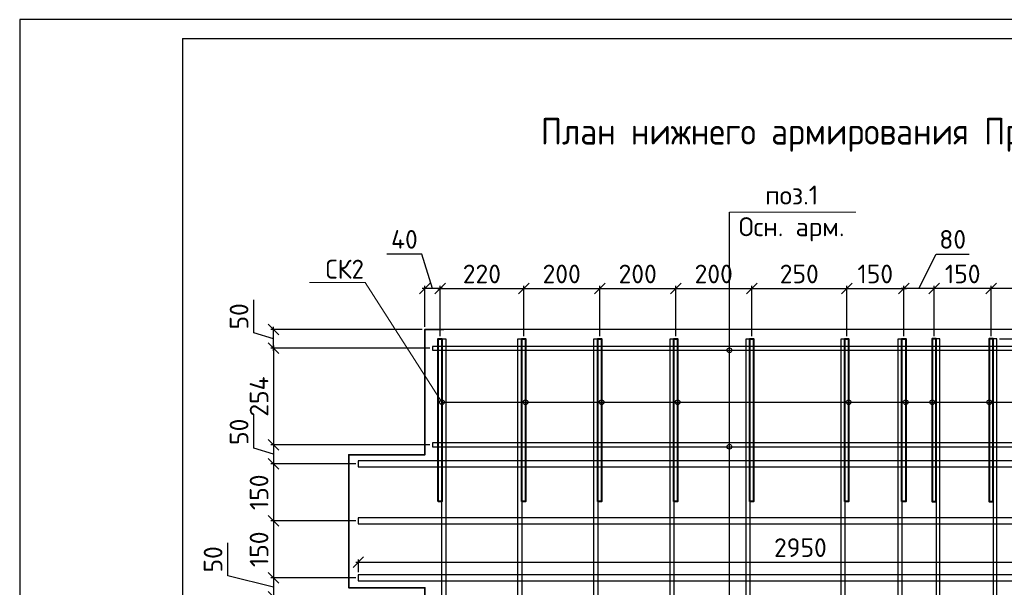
# Model space of a CAD drawing. Header units: millimetres. Extents: x 40580 to 2152466, y -328404 to 177125.
# Tile 139 of 252: x 437413 to 450365, y 169656 to 177125. Entities that reach past the tile are written whole.
import ezdxf
from ezdxf import colors
from ezdxf.entities.mleader import LeaderData, LeaderLine
from ezdxf.math import Vec2, Vec3

# ---------------------------------------------------------------- set-up
doc = ezdxf.new("R2010")
doc.units = ezdxf.units.MM
doc.linetypes.add('CENTER', pattern=[2, 1.25, -0.25, 0.25, -0.25])
doc.layers.add('11', color=7, linetype='Continuous')
doc.layers.add('Столовая - обозначения', color=7, linetype='Continuous')
for name, color, linetype, lineweight in [('Арм_хомуты', 133, 'Continuous', 18), ('ОСИ', 7, 'CENTER', 15), ('Перекрытие ж_бетон', 250, 'Continuous', 30), ('подоснова', 151, 'Continuous', 5), ('Столовая Двери и окна', 7, 'Continuous', 15), ('ТЕКСТ', 7, 'Continuous', 15)]:
    doc.layers.add(name, color=color, linetype=linetype, lineweight=lineweight)
doc.layers.add('Стена_ бетон несущ.', color=7, linetype='Continuous', lineweight=70, true_color=0xb4b496)
doc.styles.add('GOST-2.304_Type-B', font='GOST_Common.ttf')
doc.styles.get("Standard").update_dxf_attribs({"font": 'isocpeur.ttf'})
doc.styles.add('ГОСТ', font='isocpeur.ttf')
doc.styles.add('ГОСТ 2.304', font='isocpeur.ttf')
doc.dimstyles.new('Осевые', dxfattribs={"dimscale": 0.7, "dimtxt": 450, "dimasz": 400, "dimexe": 100, "dimexo": 100, "dimgap": 100, "dimtad": 1, "dimdec": 0, "dimzin": 0, "dimdsep": 46, "dimtxsty": 'Standard', "dimblk": 'OBLIQUE', "dimcen": 9, "dimdle": 100, "dimazin": 0, "dimtm": 1e-09, "dimtfac": 1, "dimtdec": 0, "dimtofl": 0, "dimtmove": 0, "dimatfit": 3, "dimfxl": 1, "dimtolj": 1, "dimtzin": 0, "dimarcsym": 0})

# ---------------------------------------------------------------- blocks, each defined once
blk = doc.blocks.new('Штамп')
at = {"layer": '11'}
for p, q in [((311470, 126228), (252070, 126228)), ((252070, 126228), (252070, 84178))]:
    blk.add_line(p, q, dxfattribs=at)
at = {"layer": '11', "lineweight": 30}
for q in [(254210, 84428), (311220, 125978)]:
    blk.add_line((254210, 125978), q, dxfattribs=at)
blk = doc.blocks.new('_OBLIQUE')
at = {"color": 0, "linetype": 'ByBlock'}
blk.add_line((-0.5, -0.5), (0.5, 0.5), dxfattribs=at)
blk = doc.blocks.new('*D5871')
at = {"layer": 'Defpoints', "color": 0, "linetype": 'ByBlock', "lineweight": 25, "ltscale": 13, "transparency": 16777216}
for p in [(440754, 173050), (442743, 173050), (442843, 172801)]:
    blk.add_point(p, dxfattribs=at)
at = {"layer": 'ОСИ', "color": 0, "linetype": 'ByBlock', "lineweight": -2, "ltscale": 13, "transparency": 16777216}
for p, q in [((440492, 173004), (440492, 173438)), ((442708, 173050), (440719, 173050)), ((440754, 172766), (440754, 173085)), ((440754, 172925), (440492, 173004)), ((442808, 172801), (440719, 172801))]:
    blk.add_line(p, q, dxfattribs=at)
at = {"layer": 'ОСИ', "color": 0, "linetype": 'ByBlock', "lineweight": -2, "ltscale": 13, "transparency": 16777216, "xscale": 140, "yscale": 140, "zscale": 140}
for p, rotation in [((440754, 173050), 90), ((440754, 172801), 270)]:
    blk.add_blockref('_OBLIQUE', p, dxfattribs=dict(at, rotation=rotation))
at = {"layer": 'ОСИ', "color": 0, "linetype": 'ByBlock', "ltscale": 13, "transparency": 16777216, "insert": (440299, 173221), "char_height": 245, "attachment_point": 5, "rotation": 90}
blk.add_mtext('\\A1;50', dxfattribs=at)
blk = doc.blocks.new('*D5872')
at = {"layer": 'Defpoints', "color": 0, "linetype": 'ByBlock', "lineweight": 25, "ltscale": 13, "transparency": 16777216}
for p in [(442843, 172801), (440754, 171531), (442843, 171531)]:
    blk.add_point(p, dxfattribs=at)
at = {"layer": 'ОСИ', "color": 0, "linetype": 'ByBlock', "lineweight": -2, "ltscale": 13, "transparency": 16777216}
for p, q in [((442808, 172801), (440719, 172801)), ((440754, 172836), (440754, 171496)), ((442808, 171531), (440719, 171531))]:
    blk.add_line(p, q, dxfattribs=at)
at = {"layer": 'ОСИ', "color": 0, "linetype": 'ByBlock', "lineweight": -2, "ltscale": 13, "transparency": 16777216, "xscale": 140, "yscale": 140, "zscale": 140}
for p, rotation in [((440754, 172801), 90), ((440754, 171531), 270)]:
    blk.add_blockref('_OBLIQUE', p, dxfattribs=dict(at, rotation=rotation))
at = {"layer": 'ОСИ', "color": 0, "linetype": 'ByBlock', "ltscale": 13, "transparency": 16777216, "insert": (440562, 172166), "char_height": 245, "attachment_point": 5, "rotation": 90}
blk.add_mtext('\\A1;254', dxfattribs=at)
blk = doc.blocks.new('*D5873')
at = {"layer": 'Defpoints', "color": 0, "linetype": 'ByBlock', "lineweight": 25, "ltscale": 13, "transparency": 16777216}
for p in [(442843, 171531), (440754, 171281), (441868, 171281)]:
    blk.add_point(p, dxfattribs=at)
at = {"layer": 'ОСИ', "color": 0, "linetype": 'ByBlock', "lineweight": -2, "ltscale": 13, "transparency": 16777216}
for p, q in [((440492, 171485), (440492, 171919)), ((440754, 171406), (440492, 171485)), ((442808, 171531), (440719, 171531)), ((440754, 171566), (440754, 171246)), ((441833, 171281), (440719, 171281))]:
    blk.add_line(p, q, dxfattribs=at)
at = {"layer": 'ОСИ', "color": 0, "linetype": 'ByBlock', "lineweight": -2, "ltscale": 13, "transparency": 16777216, "xscale": 140, "yscale": 140, "zscale": 140}
for p, rotation in [((440754, 171531), 90), ((440754, 171281), 270)]:
    blk.add_blockref('_OBLIQUE', p, dxfattribs=dict(at, rotation=rotation))
at = {"layer": 'ОСИ', "color": 0, "linetype": 'ByBlock', "ltscale": 13, "transparency": 16777216, "insert": (440299, 171702), "char_height": 245, "attachment_point": 5, "rotation": 90}
blk.add_mtext('\\A1;50', dxfattribs=at)
blk = doc.blocks.new('*D5874')
at = {"layer": 'Defpoints', "color": 0, "linetype": 'ByBlock', "lineweight": 25, "ltscale": 13, "transparency": 16777216}
for p in [(441868, 171281), (440754, 170531), (441868, 170531)]:
    blk.add_point(p, dxfattribs=at)
at = {"layer": 'ОСИ', "color": 0, "linetype": 'ByBlock', "lineweight": -2, "ltscale": 13, "transparency": 16777216}
for p, q in [((441833, 171281), (440719, 171281)), ((440754, 171316), (440754, 170496)), ((441833, 170531), (440719, 170531))]:
    blk.add_line(p, q, dxfattribs=at)
at = {"layer": 'ОСИ', "color": 0, "linetype": 'ByBlock', "lineweight": -2, "ltscale": 13, "transparency": 16777216, "xscale": 140, "yscale": 140, "zscale": 140}
for p, rotation in [((440754, 171281), 90), ((440754, 170531), 270)]:
    blk.add_blockref('_OBLIQUE', p, dxfattribs=dict(at, rotation=rotation))
at = {"layer": 'ОСИ', "color": 0, "linetype": 'ByBlock', "ltscale": 13, "transparency": 16777216, "insert": (440562, 170906), "char_height": 245, "attachment_point": 5, "rotation": 90}
blk.add_mtext('\\A1;150', dxfattribs=at)
blk = doc.blocks.new('*D5875')
at = {"layer": 'Defpoints', "color": 0, "linetype": 'ByBlock', "lineweight": 25, "ltscale": 13, "transparency": 16777216}
for p in [(441868, 170531), (440754, 169781), (441868, 169781)]:
    blk.add_point(p, dxfattribs=at)
at = {"layer": 'ОСИ', "color": 0, "linetype": 'ByBlock', "lineweight": -2, "ltscale": 13, "transparency": 16777216}
for p, q in [((441833, 170531), (440719, 170531)), ((440754, 170566), (440754, 169746)), ((441833, 169781), (440719, 169781))]:
    blk.add_line(p, q, dxfattribs=at)
at = {"layer": 'ОСИ', "color": 0, "linetype": 'ByBlock', "lineweight": -2, "ltscale": 13, "transparency": 16777216, "xscale": 140, "yscale": 140, "zscale": 140}
for p, rotation in [((440754, 170531), 90), ((440754, 169781), 270)]:
    blk.add_blockref('_OBLIQUE', p, dxfattribs=dict(at, rotation=rotation))
at = {"layer": 'ОСИ', "color": 0, "linetype": 'ByBlock', "ltscale": 13, "transparency": 16777216, "insert": (440562, 170156), "char_height": 245, "attachment_point": 5, "rotation": 90}
blk.add_mtext('\\A1;150', dxfattribs=at)
blk = doc.blocks.new('*D5876')
at = {"layer": 'Defpoints', "color": 0, "linetype": 'ByBlock', "lineweight": 25, "ltscale": 13, "transparency": 16777216}
for p in [(441868, 169781), (440754, 169531), (442843, 169531)]:
    blk.add_point(p, dxfattribs=at)
at = {"layer": 'ОСИ', "color": 0, "linetype": 'ByBlock', "lineweight": -2, "ltscale": 13, "transparency": 16777216}
for p, q in [((440150, 169807), (440150, 170241)), ((440754, 169656), (440150, 169807)), ((440754, 169816), (440754, 169496)), ((441833, 169781), (440719, 169781)), ((442808, 169531), (440719, 169531))]:
    blk.add_line(p, q, dxfattribs=at)
at = {"layer": 'ОСИ', "color": 0, "linetype": 'ByBlock', "lineweight": -2, "ltscale": 13, "transparency": 16777216, "xscale": 140, "yscale": 140, "zscale": 140}
for p, rotation in [((440754, 169781), 90), ((440754, 169531), 270)]:
    blk.add_blockref('_OBLIQUE', p, dxfattribs=dict(at, rotation=rotation))
at = {"layer": 'ОСИ', "color": 0, "linetype": 'ByBlock', "ltscale": 13, "transparency": 16777216, "insert": (439957, 170024), "char_height": 245, "attachment_point": 5, "rotation": 90}
blk.add_mtext('\\A1;50', dxfattribs=at)
blk = doc.blocks.new('*D5890')
at = {"layer": 'Defpoints', "color": 0, "linetype": 'ByBlock', "lineweight": 25, "ltscale": 13, "transparency": 16777216}
for p in [(450268, 172925), (450268, 163927), (450847, 163927)]:
    blk.add_point(p, dxfattribs=at)
at = {"layer": 'ОСИ', "color": 0, "linetype": 'ByBlock', "lineweight": -2, "ltscale": 13, "transparency": 16777216}
for p, q in [((450303, 172925), (450882, 172925)), ((450847, 172960), (450847, 163892)), ((450303, 163927), (450882, 163927))]:
    blk.add_line(p, q, dxfattribs=at)
at = {"layer": 'ОСИ', "color": 0, "linetype": 'ByBlock', "lineweight": -2, "ltscale": 13, "transparency": 16777216, "xscale": 140, "yscale": 140, "zscale": 140}
for p, rotation in [((450847, 172925), 90), ((450847, 163927), 270)]:
    blk.add_blockref('_OBLIQUE', p, dxfattribs=dict(at, rotation=rotation))
at = {"layer": 'ОСИ', "color": 0, "linetype": 'ByBlock', "ltscale": 13, "transparency": 16777216, "insert": (450654, 168426), "char_height": 245, "attachment_point": 5, "rotation": 90}
blk.add_mtext('\\A1;1800', dxfattribs=at)
blk = doc.blocks.new('*D5893')
at = {"layer": 'Defpoints', "color": 0, "linetype": 'ByBlock', "lineweight": 25, "ltscale": 13, "transparency": 16777216}
for p in [(456618, 169985), (441868, 169821), (456618, 169821)]:
    blk.add_point(p, dxfattribs=at)
at = {"layer": 'ОСИ', "color": 0, "linetype": 'ByBlock', "lineweight": -2, "ltscale": 13, "transparency": 16777216}
for p, q in [((441833, 169985), (456653, 169985)), ((441868, 169856), (441868, 170020)), ((456618, 169856), (456618, 170020))]:
    blk.add_line(p, q, dxfattribs=at)
at = {"layer": 'ОСИ', "color": 0, "linetype": 'ByBlock', "lineweight": -2, "ltscale": 13, "transparency": 16777216, "xscale": 140, "yscale": 140, "zscale": 140, "rotation": 180}
blk.add_blockref('_OBLIQUE', (441868, 169985), dxfattribs=at)
at = {"layer": 'ОСИ', "color": 0, "linetype": 'ByBlock', "lineweight": -2, "ltscale": 13, "transparency": 16777216, "xscale": 140, "yscale": 140, "zscale": 140}
blk.add_blockref('_OBLIQUE', (456618, 169985), dxfattribs=at)
at = {"layer": 'ОСИ', "color": 0, "linetype": 'ByBlock', "ltscale": 13, "transparency": 16777216, "insert": (447683, 170178), "char_height": 245, "attachment_point": 5}
blk.add_mtext('\\A1;2950', dxfattribs=at)
blk = doc.blocks.new('*D5894')
at = {"layer": 'Defpoints', "color": 0, "linetype": 'ByBlock', "lineweight": 25, "ltscale": 13, "transparency": 16777216}
for p in [(442743, 173586), (442743, 173050), (442943, 172925)]:
    blk.add_point(p, dxfattribs=at)
at = {"layer": 'ОСИ', "color": 0, "linetype": 'ByBlock', "lineweight": -2, "ltscale": 13, "transparency": 16777216}
for p, q in [((442703, 174041), (442245, 174041)), ((442843, 173586), (442703, 174041)), ((442978, 173586), (442708, 173586)), ((442743, 173085), (442743, 173621)), ((442943, 172960), (442943, 173621))]:
    blk.add_line(p, q, dxfattribs=at)
at = {"layer": 'ОСИ', "color": 0, "linetype": 'ByBlock', "lineweight": -2, "ltscale": 13, "transparency": 16777216, "xscale": 140, "yscale": 140, "zscale": 140, "rotation": 180}
blk.add_blockref('_OBLIQUE', (442743, 173586), dxfattribs=at)
at = {"layer": 'ОСИ', "color": 0, "linetype": 'ByBlock', "lineweight": -2, "ltscale": 13, "transparency": 16777216, "xscale": 140, "yscale": 140, "zscale": 140}
blk.add_blockref('_OBLIQUE', (442943, 173586), dxfattribs=at)
at = {"layer": 'ОСИ', "color": 0, "linetype": 'ByBlock', "ltscale": 13, "transparency": 16777216, "insert": (442474, 174234), "char_height": 245, "attachment_point": 5}
blk.add_mtext('\\A1;40', dxfattribs=at)
blk = doc.blocks.new('*D5895')
at = {"layer": 'Defpoints', "color": 0, "linetype": 'ByBlock', "lineweight": 25, "ltscale": 13, "transparency": 16777216}
for p in [(444043, 173586), (442943, 172925), (444043, 172925)]:
    blk.add_point(p, dxfattribs=at)
at = {"layer": 'ОСИ', "color": 0, "linetype": 'ByBlock', "lineweight": -2, "ltscale": 13, "transparency": 16777216}
for p, q in [((442908, 173586), (444078, 173586)), ((442943, 172960), (442943, 173621)), ((444043, 172960), (444043, 173621))]:
    blk.add_line(p, q, dxfattribs=at)
at = {"layer": 'ОСИ', "color": 0, "linetype": 'ByBlock', "lineweight": -2, "ltscale": 13, "transparency": 16777216, "xscale": 140, "yscale": 140, "zscale": 140, "rotation": 180}
blk.add_blockref('_OBLIQUE', (442943, 173586), dxfattribs=at)
at = {"layer": 'ОСИ', "color": 0, "linetype": 'ByBlock', "lineweight": -2, "ltscale": 13, "transparency": 16777216, "xscale": 140, "yscale": 140, "zscale": 140}
blk.add_blockref('_OBLIQUE', (444043, 173586), dxfattribs=at)
at = {"layer": 'ОСИ', "color": 0, "linetype": 'ByBlock', "ltscale": 13, "transparency": 16777216, "insert": (443493, 173779), "char_height": 245, "attachment_point": 5}
blk.add_mtext('\\A1;220', dxfattribs=at)
blk = doc.blocks.new('*D5715')
at = {"layer": 'Defpoints', "color": 0, "linetype": 'ByBlock', "lineweight": 25, "ltscale": 13, "transparency": 16777216}
for p in [(445043, 173586), (444043, 172925), (445043, 172925)]:
    blk.add_point(p, dxfattribs=at)
at = {"layer": 'ОСИ', "color": 0, "linetype": 'ByBlock', "lineweight": -2, "ltscale": 13, "transparency": 16777216}
for p, q in [((444008, 173586), (445078, 173586)), ((444043, 172960), (444043, 173621)), ((445043, 172960), (445043, 173621))]:
    blk.add_line(p, q, dxfattribs=at)
at = {"layer": 'ОСИ', "color": 0, "linetype": 'ByBlock', "lineweight": -2, "ltscale": 13, "transparency": 16777216, "xscale": 140, "yscale": 140, "zscale": 140, "rotation": 180}
blk.add_blockref('_OBLIQUE', (444043, 173586), dxfattribs=at)
at = {"layer": 'ОСИ', "color": 0, "linetype": 'ByBlock', "lineweight": -2, "ltscale": 13, "transparency": 16777216, "xscale": 140, "yscale": 140, "zscale": 140}
blk.add_blockref('_OBLIQUE', (445043, 173586), dxfattribs=at)
at = {"layer": 'ОСИ', "color": 0, "linetype": 'ByBlock', "ltscale": 13, "transparency": 16777216, "insert": (444543, 173779), "char_height": 245, "attachment_point": 5}
blk.add_mtext('\\A1;200', dxfattribs=at)
blk = doc.blocks.new('*D5716')
at = {"layer": 'Defpoints', "color": 0, "linetype": 'ByBlock', "lineweight": 25, "ltscale": 13, "transparency": 16777216}
for p in [(446043, 173586), (445043, 172925), (446043, 172925)]:
    blk.add_point(p, dxfattribs=at)
at = {"layer": 'ОСИ', "color": 0, "linetype": 'ByBlock', "lineweight": -2, "ltscale": 13, "transparency": 16777216}
for p, q in [((445008, 173586), (446078, 173586)), ((445043, 172960), (445043, 173621)), ((446043, 172960), (446043, 173621))]:
    blk.add_line(p, q, dxfattribs=at)
at = {"layer": 'ОСИ', "color": 0, "linetype": 'ByBlock', "lineweight": -2, "ltscale": 13, "transparency": 16777216, "xscale": 140, "yscale": 140, "zscale": 140, "rotation": 180}
blk.add_blockref('_OBLIQUE', (445043, 173586), dxfattribs=at)
at = {"layer": 'ОСИ', "color": 0, "linetype": 'ByBlock', "lineweight": -2, "ltscale": 13, "transparency": 16777216, "xscale": 140, "yscale": 140, "zscale": 140}
blk.add_blockref('_OBLIQUE', (446043, 173586), dxfattribs=at)
at = {"layer": 'ОСИ', "color": 0, "linetype": 'ByBlock', "ltscale": 13, "transparency": 16777216, "insert": (445543, 173779), "char_height": 245, "attachment_point": 5}
blk.add_mtext('\\A1;200', dxfattribs=at)
blk = doc.blocks.new('*D5717')
at = {"layer": 'Defpoints', "color": 0, "linetype": 'ByBlock', "lineweight": 25, "ltscale": 13, "transparency": 16777216}
for p in [(447043, 173586), (446043, 172925), (447043, 172925)]:
    blk.add_point(p, dxfattribs=at)
at = {"layer": 'ОСИ', "color": 0, "linetype": 'ByBlock', "lineweight": -2, "ltscale": 13, "transparency": 16777216}
for p, q in [((446008, 173586), (447078, 173586)), ((446043, 172960), (446043, 173621)), ((447043, 172960), (447043, 173621))]:
    blk.add_line(p, q, dxfattribs=at)
at = {"layer": 'ОСИ', "color": 0, "linetype": 'ByBlock', "lineweight": -2, "ltscale": 13, "transparency": 16777216, "xscale": 140, "yscale": 140, "zscale": 140, "rotation": 180}
blk.add_blockref('_OBLIQUE', (446043, 173586), dxfattribs=at)
at = {"layer": 'ОСИ', "color": 0, "linetype": 'ByBlock', "lineweight": -2, "ltscale": 13, "transparency": 16777216, "xscale": 140, "yscale": 140, "zscale": 140}
blk.add_blockref('_OBLIQUE', (447043, 173586), dxfattribs=at)
at = {"layer": 'ОСИ', "color": 0, "linetype": 'ByBlock', "ltscale": 13, "transparency": 16777216, "insert": (446543, 173779), "char_height": 245, "attachment_point": 5}
blk.add_mtext('\\A1;200', dxfattribs=at)
blk = doc.blocks.new('*D5718')
at = {"layer": 'Defpoints', "color": 0, "linetype": 'ByBlock', "lineweight": 25, "ltscale": 13, "transparency": 16777216}
for p in [(448293, 173586), (447043, 172925), (448293, 172925)]:
    blk.add_point(p, dxfattribs=at)
at = {"layer": 'ОСИ', "color": 0, "linetype": 'ByBlock', "lineweight": -2, "ltscale": 13, "transparency": 16777216}
for p, q in [((447008, 173586), (448328, 173586)), ((447043, 172960), (447043, 173621)), ((448293, 172960), (448293, 173621))]:
    blk.add_line(p, q, dxfattribs=at)
at = {"layer": 'ОСИ', "color": 0, "linetype": 'ByBlock', "lineweight": -2, "ltscale": 13, "transparency": 16777216, "xscale": 140, "yscale": 140, "zscale": 140, "rotation": 180}
blk.add_blockref('_OBLIQUE', (447043, 173586), dxfattribs=at)
at = {"layer": 'ОСИ', "color": 0, "linetype": 'ByBlock', "lineweight": -2, "ltscale": 13, "transparency": 16777216, "xscale": 140, "yscale": 140, "zscale": 140}
blk.add_blockref('_OBLIQUE', (448293, 173586), dxfattribs=at)
at = {"layer": 'ОСИ', "color": 0, "linetype": 'ByBlock', "ltscale": 13, "transparency": 16777216, "insert": (447668, 173779), "char_height": 245, "attachment_point": 5}
blk.add_mtext('\\A1;250', dxfattribs=at)
blk = doc.blocks.new('*D5719')
at = {"layer": 'Defpoints', "color": 0, "linetype": 'ByBlock', "lineweight": 25, "ltscale": 13, "transparency": 16777216}
for p in [(449043, 173586), (448293, 172925), (449043, 172925)]:
    blk.add_point(p, dxfattribs=at)
at = {"layer": 'ОСИ', "color": 0, "linetype": 'ByBlock', "lineweight": -2, "ltscale": 13, "transparency": 16777216}
for p, q in [((448258, 173586), (449078, 173586)), ((448293, 172960), (448293, 173621)), ((449043, 172960), (449043, 173621))]:
    blk.add_line(p, q, dxfattribs=at)
at = {"layer": 'ОСИ', "color": 0, "linetype": 'ByBlock', "lineweight": -2, "ltscale": 13, "transparency": 16777216, "xscale": 140, "yscale": 140, "zscale": 140, "rotation": 180}
blk.add_blockref('_OBLIQUE', (448293, 173586), dxfattribs=at)
at = {"layer": 'ОСИ', "color": 0, "linetype": 'ByBlock', "lineweight": -2, "ltscale": 13, "transparency": 16777216, "xscale": 140, "yscale": 140, "zscale": 140}
blk.add_blockref('_OBLIQUE', (449043, 173586), dxfattribs=at)
at = {"layer": 'ОСИ', "color": 0, "linetype": 'ByBlock', "ltscale": 13, "transparency": 16777216, "insert": (448668, 173779), "char_height": 245, "attachment_point": 5}
blk.add_mtext('\\A1;150', dxfattribs=at)
blk = doc.blocks.new('*D5725')
at = {"layer": 'Defpoints', "color": 0, "linetype": 'ByBlock', "lineweight": 25, "ltscale": 13, "transparency": 16777216}
for p in [(450193, 173586), (450193, 172925), (451443, 172925)]:
    blk.add_point(p, dxfattribs=at)
at = {"layer": 'ОСИ', "color": 0, "linetype": 'ByBlock', "lineweight": -2, "ltscale": 13, "transparency": 16777216}
for p, q in [((451478, 173586), (450158, 173586)), ((450193, 172960), (450193, 173621)), ((451443, 172960), (451443, 173621))]:
    blk.add_line(p, q, dxfattribs=at)
at = {"layer": 'ОСИ', "color": 0, "linetype": 'ByBlock', "lineweight": -2, "ltscale": 13, "transparency": 16777216, "xscale": 140, "yscale": 140, "zscale": 140, "rotation": 180}
blk.add_blockref('_OBLIQUE', (450193, 173586), dxfattribs=at)
at = {"layer": 'ОСИ', "color": 0, "linetype": 'ByBlock', "lineweight": -2, "ltscale": 13, "transparency": 16777216, "xscale": 140, "yscale": 140, "zscale": 140}
blk.add_blockref('_OBLIQUE', (451443, 173586), dxfattribs=at)
at = {"layer": 'ОСИ', "color": 0, "linetype": 'ByBlock', "ltscale": 13, "transparency": 16777216, "insert": (450818, 173779), "char_height": 245, "attachment_point": 5}
blk.add_mtext('\\A1;250', dxfattribs=at)
blk = doc.blocks.new('*D5726')
at = {"layer": 'Defpoints', "color": 0, "linetype": 'ByBlock', "lineweight": 25, "ltscale": 13, "transparency": 16777216}
for p in [(449443, 173586), (449443, 172925), (450193, 172925)]:
    blk.add_point(p, dxfattribs=at)
at = {"layer": 'ОСИ', "color": 0, "linetype": 'ByBlock', "lineweight": -2, "ltscale": 13, "transparency": 16777216}
for p, q in [((450228, 173586), (449408, 173586)), ((449443, 172960), (449443, 173621)), ((450193, 172960), (450193, 173621))]:
    blk.add_line(p, q, dxfattribs=at)
at = {"layer": 'ОСИ', "color": 0, "linetype": 'ByBlock', "lineweight": -2, "ltscale": 13, "transparency": 16777216, "xscale": 140, "yscale": 140, "zscale": 140, "rotation": 180}
blk.add_blockref('_OBLIQUE', (449443, 173586), dxfattribs=at)
at = {"layer": 'ОСИ', "color": 0, "linetype": 'ByBlock', "lineweight": -2, "ltscale": 13, "transparency": 16777216, "xscale": 140, "yscale": 140, "zscale": 140}
blk.add_blockref('_OBLIQUE', (450193, 173586), dxfattribs=at)
at = {"layer": 'ОСИ', "color": 0, "linetype": 'ByBlock', "ltscale": 13, "transparency": 16777216, "insert": (449818, 173779), "char_height": 245, "attachment_point": 5}
blk.add_mtext('\\A1;150', dxfattribs=at)
blk = doc.blocks.new('*D5727')
at = {"layer": 'Defpoints', "color": 0, "linetype": 'ByBlock', "lineweight": 25, "ltscale": 13, "transparency": 16777216}
for p in [(449043, 173586), (449043, 172925), (449443, 172925)]:
    blk.add_point(p, dxfattribs=at)
at = {"layer": 'ОСИ', "color": 0, "linetype": 'ByBlock', "lineweight": -2, "ltscale": 13, "transparency": 16777216}
for p, q in [((449243, 173586), (449469, 174041)), ((449469, 174041), (449903, 174041)), ((449478, 173586), (449008, 173586)), ((449043, 172960), (449043, 173621)), ((449443, 172960), (449443, 173621))]:
    blk.add_line(p, q, dxfattribs=at)
at = {"layer": 'ОСИ', "color": 0, "linetype": 'ByBlock', "lineweight": -2, "ltscale": 13, "transparency": 16777216, "xscale": 140, "yscale": 140, "zscale": 140, "rotation": 180}
blk.add_blockref('_OBLIQUE', (449043, 173586), dxfattribs=at)
at = {"layer": 'ОСИ', "color": 0, "linetype": 'ByBlock', "lineweight": -2, "ltscale": 13, "transparency": 16777216, "xscale": 140, "yscale": 140, "zscale": 140}
blk.add_blockref('_OBLIQUE', (449443, 173586), dxfattribs=at)
at = {"layer": 'ОСИ', "color": 0, "linetype": 'ByBlock', "ltscale": 13, "transparency": 16777216, "insert": (449686, 174234), "char_height": 245, "attachment_point": 5}
blk.add_mtext('\\A1;80', dxfattribs=at)
blk = doc.blocks.new('_None')

msp = doc.modelspace()

# ---------------------------------------------------------------- linework, layer by layer
at = {"layer": 'Арм_хомуты', "color": 251, "lineweight": 40, "true_color": 0x636466}
for points in [[(442917.919, 170786.9), (442917.919, 172925.026), (442967.919, 172925.026), (442967.919, 170786.9)], [(444017.919, 170786.9), (444017.919, 172925.026), (444067.919, 172925.026), (444067.919, 170786.9)], [(445017.919, 170786.9), (445017.919, 172925.026), (445067.919, 172925.026), (445067.919, 170786.9)], [(446017.919, 170786.9), (446017.919, 172925.026), (446067.919, 172925.026), (446067.919, 170786.9)], [(447017.919, 170786.9), (447017.919, 172925.026), (447067.919, 172925.026), (447067.919, 170786.9)], [(448267.919, 170787.013), (448267.919, 172925.139), (448317.919, 172925.139), (448317.919, 170787.013)], [(449017.919, 170787.029), (449017.919, 172925.156), (449067.919, 172925.156), (449067.919, 170787.029)], [(449467.919, 170787.029), (449467.919, 172925.156), (449417.919, 172925.156), (449417.919, 170787.029)], [(450217.919, 170787.013), (450217.919, 172925.139), (450167.919, 172925.139), (450167.919, 170787.013)]]:
    msp.add_lwpolyline(points, close=True, dxfattribs=at)
at = {"layer": 'Перекрытие ж_бетон', "color": 18, "linetype": 'Continuous', "lineweight": 25, "true_color": 0x000000}
for points in [[(442967.919, 163926.86), (442967.919, 172925.026), (443017.919, 172925.026), (443017.919, 163926.86)], [(443967.919, 163926.86), (443967.919, 172925.026), (444017.919, 172925.026), (444017.919, 163926.86)], [(444967.919, 163926.86), (444967.919, 172925.026), (445017.919, 172925.026), (445017.919, 163926.86)], [(445967.919, 163926.86), (445967.919, 172925.026), (446017.919, 172925.026), (446017.919, 163926.86)], [(446967.919, 163926.86), (446967.919, 172925.026), (447017.919, 172925.026), (447017.919, 163926.86)], [(448218.081, 163926.86), (448217.919, 172925.026), (448267.919, 172925.026), (448268.081, 163926.86)], [(448968.081, 163926.86), (448967.919, 172925.026), (449017.919, 172925.026), (449018.081, 163926.86)], [(449518.081, 163926.86), (449517.919, 172925.026), (449467.919, 172925.026), (449468.081, 163926.86)], [(450268.081, 163926.86), (450267.919, 172925.026), (450217.919, 172925.026), (450218.081, 163926.86)], [(455617.919, 172825.773), (442842.919, 172825.773), (442842.919, 172775.773), (455617.919, 172775.773)], [(455617.919, 171555.773), (442842.919, 171555.773), (442842.919, 171505.773), (455617.919, 171505.773)]]:
    msp.add_lwpolyline(points, close=True, dxfattribs=at)
at = {"layer": 'Перекрытие ж_бетон', "color": 18, "linetype": 'Continuous', "lineweight": 30, "true_color": 0x000000}
for points in [[(456617.919, 171320.773), (441867.919, 171320.773), (441867.919, 171240.773), (456617.919, 171240.773)], [(456617.919, 170570.773), (441867.919, 170570.773), (441867.919, 170490.773), (456617.919, 170490.773)], [(456617.919, 169820.773), (441867.919, 169820.773), (441867.919, 169740.773), (456617.919, 169740.773)]]:
    msp.add_lwpolyline(points, close=True, dxfattribs=at)
at = {"layer": 'подоснова', "color": 18, "ltscale": 0.3, "true_color": 0x000000}
msp.add_line((448412.717, 174591.918), (446749.513, 174591.918), dxfattribs=at)
at = {"layer": 'Стена_ бетон несущ.', "color": 18, "linetype": 'Continuous', "lineweight": 35, "true_color": 0x000000, "transparency": 33554687}
msp.add_lwpolyline([(455742.919, 173053.913), (455742.919, 171403.913), (456742.919, 171403.913), (456742.919, 169653.913), (455742.919, 169653.913), (455742.919, 165303.913), (456742.919, 165303.913), (456742.919, 163803.913), (442742.919, 163799.95), (441742.919, 163799.95), (441742.919, 165299.95), (442742.919, 165299.95), (442742.919, 169649.95), (441742.919, 169649.95), (441742.919, 171399.95), (442742.919, 171399.95), (442742.919, 173049.95), (455742.919, 173053.913)], dxfattribs=at)
at = {"layer": 'Столовая Двери и окна', "color": 18, "lineweight": 25, "true_color": 0x000000}
for p, q in [((446749.513, 165474.784), (446749.513, 174591.918)), ((442742.919, 173050.026), (442992.919, 173050.026)), ((442967.919, 172091.474), (455625.462, 172091.474))]:
    msp.add_line(p, q, dxfattribs=at)
at = {"layer": 'Столовая Двери и окна', "color": 18, "lineweight": 30, "true_color": 0x000000}
for centre in [(446749.513, 172775.773), (442967.919, 172091.474), (444067.919, 172091.474), (445067.919, 172091.474), (446067.919, 172091.474), (448317.919, 172091.474), (449067.919, 172091.474), (449417.919, 172091.474), (450167.919, 172091.474), (446749.513, 171505.773)]:
    msp.add_circle(centre, 30.99, dxfattribs=at)

# ---------------------------------------------------------------- block references
at = {"layer": 'Столовая - обозначения', "color": 18, "lineweight": 20, "true_color": 0x000000}
msp.add_blockref('Штамп', (185343.703, 50897.048), dxfattribs=at)

# ---------------------------------------------------------------- texts
at = {"layer": 'подоснова', "color": 18, "ltscale": 0.3, "true_color": 0x000000, "insert": (447567.99, 174783.348), "char_height": 250, "width": 3270.99844, "attachment_point": 5, "style": 'ГОСТ 2.304'}
msp.add_mtext(' \\Pпоз.1\\PОсн. арм. ', dxfattribs=at)
at = {"layer": 'ТЕКСТ', "color": 18, "ltscale": 6, "true_color": 0x000000, "insert": (450174.502, 175831.364), "char_height": 350, "width": 12142.26589, "attachment_point": 2, "style": 'ГОСТ'}
msp.add_mtext('{\\W0.9;План нижнего армирования Промежуточной площадки №2 }', dxfattribs=at)

# ---------------------------------------------------------------- dimensions: what is measured, and where the dimension line sits
at = {"layer": 'ОСИ', "color": 18, "linetype": 'ByBlock', "ltscale": 13, "true_color": 0x000000}
for base, p1, p2, picture, middle in [((442742.919, 173586.158), (442942.919, 172925.026), (442742.919, 173050.026), '*D5894', (442633.374, 174041.158)), ((449042.919, 173586.272), (449442.919, 172925.156), (449042.919, 172925.156), '*D5727', (449538.669, 174041.272)), ((456617.919, 169985.238), (441867.919, 169820.773), (456617.919, 169820.773), '*D5893', (447683.046, 169985.238))]:
    dim = msp.add_linear_dim(base=base, p1=p1, p2=p2, dimstyle='Осевые', override={"dimtxt": 350, "dimasz": 200, "dimexe": 50, "dimexo": 50, "dimlfac": 0.2, "dimdle": 50, "dimtmove": 1}, dxfattribs=at)
    dim.commit()
    dim.dimension.update_dxf_attribs({"geometry": picture, "text_midpoint": middle, "dimtype": 160})
for base, p1, p2, picture, middle in [((444042.919, 173586.158), (442942.919, 172925.026), (444042.919, 172925.026), '*D5895', (443492.919, 173778.658)), ((445042.919, 173586.158), (444042.919, 172925.026), (445042.919, 172925.026), '*D5715', (444542.919, 173778.658)), ((446042.919, 173586.158), (445042.919, 172925.026), (446042.919, 172925.026), '*D5716', (445542.919, 173778.658)), ((447042.919, 173586.158), (446042.919, 172925.026), (447042.919, 172925.026), '*D5717', (446542.919, 173778.658)), ((448292.919, 173586.158), (447042.919, 172925.026), (448292.919, 172925.139), '*D5718', (447667.919, 173778.658)), ((449042.919, 173586.272), (448292.919, 172925.139), (449042.919, 172925.156), '*D5719', (448667.919, 173778.772))]:
    dim = msp.add_linear_dim(base=base, p1=p1, p2=p2, dimstyle='Осевые', override={"dimtxt": 350, "dimasz": 200, "dimexe": 50, "dimexo": 50, "dimlfac": 0.2, "dimdle": 50, "dimtmove": 1}, dxfattribs=at)
    dim.commit()
    dim.dimension.update_dxf_attribs({"geometry": picture, "text_midpoint": middle})
for base, p1, p2, angle, picture, middle in [((449442.919, 173586.272), (450192.919, 172925.139), (449442.919, 172925.156), 180, '*D5726', (449817.919, 173778.772)), ((450192.919, 173586.158), (451442.919, 172925.026), (450192.919, 172925.139), 180, '*D5725', (450817.919, 173778.658)), ((440754.468, 173050.026), (442842.919, 172800.773), (442742.919, 173050.026), 90, '*D5871', (440299.468, 173074.15)), ((450846.557, 163926.86), (450267.919, 172925.026), (450268.081, 163926.86), 90, '*D5890', (450654.057, 168425.943)), ((440754.468, 171530.773), (442842.919, 172800.773), (442842.919, 171530.773), 90, '*D5872', (440561.968, 172165.773)), ((440754.468, 171280.773), (442842.919, 171530.773), (441867.919, 171280.773), 90, '*D5873', (440299.468, 171554.523)), ((440754.051, 170530.773), (441867.919, 171280.773), (441867.919, 170530.773), 90, '*D5874', (440561.551, 170905.773)), ((440754.051, 169780.773), (441867.919, 170530.773), (441867.919, 169780.773), 90, '*D5875', (440561.551, 170155.773))]:
    dim = msp.add_linear_dim(base=base, p1=p1, p2=p2, angle=angle, dimstyle='Осевые', override={"dimtxt": 350, "dimasz": 200, "dimexe": 50, "dimexo": 50, "dimlfac": 0.2, "dimdle": 50, "dimtmove": 1}, dxfattribs=at)
    dim.commit()
    dim.dimension.update_dxf_attribs({"geometry": picture, "text_midpoint": middle})
dim = msp.add_linear_dim(base=(440754.051, 169530.773), p1=(441867.919, 169780.773), p2=(442842.919, 169530.773), angle=90, dimstyle='Осевые', override={"dimtxt": 350, "dimasz": 200, "dimexe": 50, "dimexo": 50, "dimlfac": 0.2, "dimdle": 50, "dimtmove": 1}, dxfattribs=at)
dim.commit()
dim.dimension.update_dxf_attribs({"geometry": '*D5876', "text_midpoint": (440149.815, 169876.661), "dimtype": 160})

# ---------------------------------------------------------------- leaders
at = {"layer": 'подоснова', "color": 18, "ltscale": 0.3, "true_color": 0x000000}
ml = msp.add_multileader_mtext('Standard', dxfattribs=at)
ml.set_content('СК2 ', color=(0, 0, 0), style='GOST-2.304_Type-B')
ml.set_leader_properties(color=256, linetype='ByLayer', lineweight=15)
ml.set_arrow_properties(name='NONE')
ml.build(insert=Vec2(0, 0))
ml.multileader.update_dxf_attribs({"text_left_attachment_type": 6, "text_right_attachment_type": 6, "dogleg_length": 0.1, "arrow_head_size": 18})
ctx = ml.context
ctx.base_point, ctx.char_height, ctx.arrow_head_size, ctx.landing_gap_size, ctx.plane_origin = Vec3(441419.063, 173667.116), 250, 18, 20, Vec3(451658.521, 173445.601)
ctx.left_attachment, ctx.right_attachment, ctx.text_align_type = 6, 6, 1
notes = []
notes.append((ctx, [(0, (1, 1, 0), (441959.163, 173667.116), (-1, 0), 0.1, [(0, [(442967.919, 172091.474)], 0, [])])]))
ctx.mtext.insert, ctx.mtext.alignment, ctx.mtext.flow_direction = Vec3(441689.063, 173967.116), 2, 5
for ctx, leaders in notes:
    for number, flags, end, landing, length, lines in leaders:
        leader = LeaderData()
        leader.index, (leader.has_last_leader_line, leader.has_dogleg_vector, leader.attachment_direction) = number, flags
        leader.last_leader_point, leader.dogleg_vector, leader.dogleg_length = Vec3(end), Vec3(landing), length
        for number, points, colour, breaks in lines:
            line = LeaderLine()
            line.index, line.vertices, line.color, line.breaks = number, Vec3.list(points), colors.encode_raw_color(colour), breaks
            leader.lines.append(line)
        ctx.leaders.append(leader)

doc.saveas('drawing.dxf')
